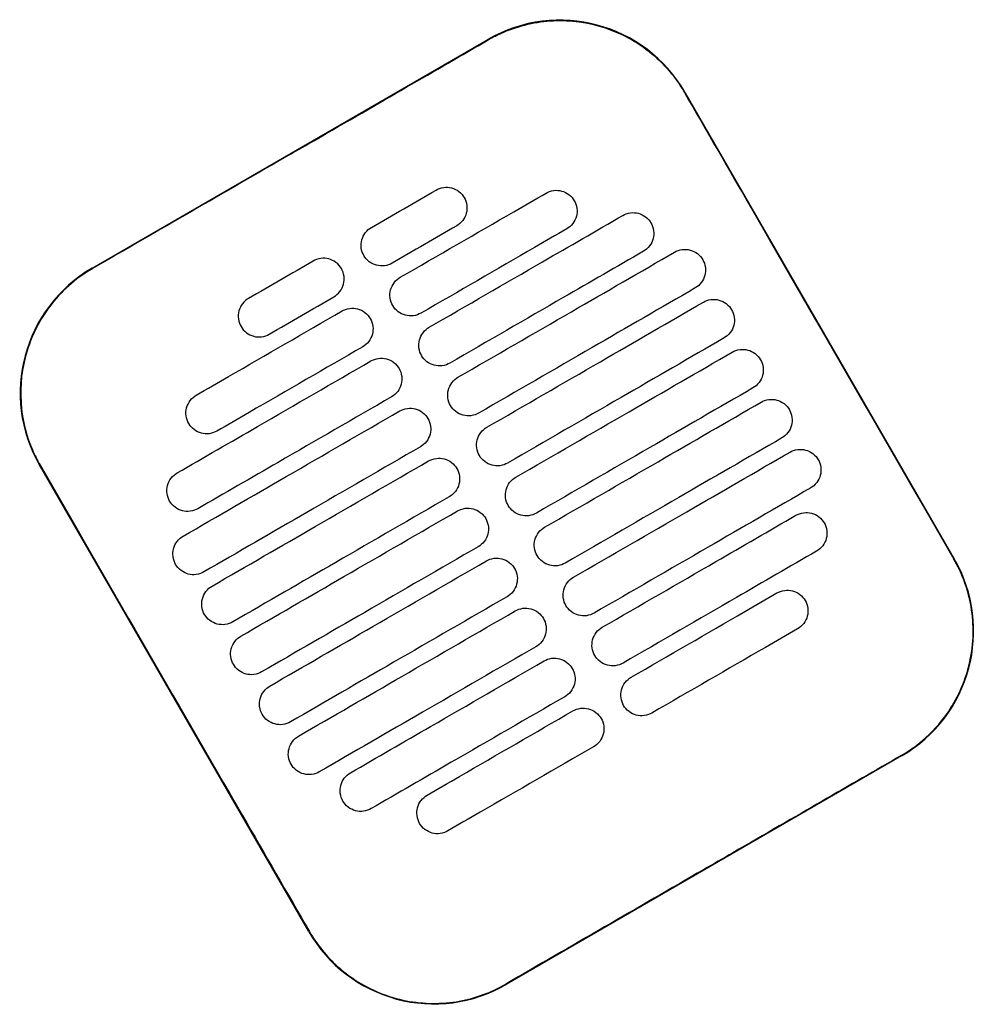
# Model space of a CAD drawing. Header units: metres. Extents: x 15.2 to 54.2, y -39.7 to 1.1.
# Tile 178 of 256: x 47.249 to 47.447, y -38.118 to -37.913. Entities that reach past the tile are written whole.
import ezdxf

# ---------------------------------------------------------------- set-up
doc = ezdxf.new("R2010")
doc.units = ezdxf.units.M
doc.header["$MEASUREMENT"] = 0
doc.layers.add('2D', color=252, linetype='Continuous')

# ---------------------------------------------------------------- blocks, each defined once
blk = doc.blocks.new('2D_QYOS_450')
at = {"layer": '2D'}
for p, q in [((0.50145, -1.16528), (0.58371, -1.11776)), ((0.6247, -1.12873), (0.68072, -1.22571)), ((0.54651, -1.30325), (0.49048, -1.20626)), ((0.66975, -1.2667), (0.58749, -1.31422))]:
    blk.add_line(p, q, dxfattribs=at)
for centre, start, end in [((0.59872, -1.14374), 30.0135, 120.0135), ((0.51646, -1.19126), 120.0135, 210.0135), ((0.65474, -1.24072), 300.0135, 30.0135), ((0.57248, -1.28824), 210.0135, 300.0135)]:
    blk.add_arc(centre, 0.03, start, end, dxfattribs=at)
for points, knots in [([(0.58377, -1.11786), (0.58443, -1.11748), (0.5851, -1.11712), (0.589, -1.11525), (0.59245, -1.11429), (0.59959, -1.11364), (0.60321, -1.11396), (0.61053, -1.11599), (0.61413, -1.11781), (0.62022, -1.12263), (0.62272, -1.12552), (0.6246, -1.12879)], [-8.20809, -8.20809, -8.20809, -8.20809, -7.978943, -7.978943, -6.912231, -6.912231, -5.830065, -5.830065, -4.632711, -4.632711, -3.498654, -3.498654, -3.498654, -3.498654]), ([(0.54264, -1.14163), (0.54427, -1.14069), (0.54589, -1.13975), (0.5614, -1.13079), (0.57279, -1.1242), (0.58377, -1.11786)], [-12.071476, -12.071476, -12.071476, -12.071476, -11.509189, -11.509189, -6.696301, -6.696301, -6.696301, -6.696301]), ([(0.6246, -1.12879), (0.62916, -1.13668), (0.63389, -1.14488), (0.65254, -1.17718), (0.66658, -1.20148), (0.68063, -1.22577)], [-3.18138, -3.18138, -3.18138, -3.18138, -2.673929, -2.673929, -1.133377, -1.133377, -1.133377, -1.133377]), ([(0.5655, -1.1672), (0.57337, -1.16266), (0.58123, -1.15811), (0.59134, -1.15228), (0.59358, -1.15098), (0.59581, -1.14969)], [0.699452, 0.699452, 0.699452, 0.699452, 3.425217, 3.425217, 4.200582, 4.200582, 4.200582, 4.200582]), ([(0.57293, -1.14905), (0.57335, -1.14881), (0.5739, -1.14859), (0.57508, -1.14844), (0.57563, -1.14848), (0.57671, -1.14876), (0.57723, -1.14901), (0.57819, -1.14974), (0.57855, -1.1502), (0.5788, -1.15063)], [-0.5513269, -0.5513269, -0.5513269, -0.5513269, -0.4030891, -0.4030891, -0.2776846, -0.2776846, -0.1471626, -0.1471626, 0, 0, 0, 0]), ([(0.59581, -1.14969), (0.59624, -1.14945), (0.59679, -1.14923), (0.59797, -1.14908), (0.59852, -1.14912), (0.5996, -1.1494), (0.60011, -1.14965), (0.60107, -1.15038), (0.60144, -1.15084), (0.60168, -1.15127)], [-0.5513875, -0.5513875, -0.5513875, -0.5513875, -0.4031047, -0.4031047, -0.2776919, -0.2776919, -0.1471638, -0.1471638, 0, 0, 0, 0]), ([(0.5788, -1.15063), (0.57904, -1.15105), (0.57926, -1.1516), (0.57941, -1.15279), (0.57937, -1.15334), (0.57909, -1.15442), (0.57884, -1.15494), (0.57811, -1.15589), (0.57765, -1.15625), (0.57723, -1.1565)], [-0.5553938, -0.5553938, -0.5553938, -0.5553938, -0.4045733, -0.4045733, -0.2782728, -0.2782728, -0.147221, -0.147221, 0, 0, 0, 0]), ([(0.60168, -1.15127), (0.60193, -1.15169), (0.60215, -1.15224), (0.6023, -1.15343), (0.60226, -1.15398), (0.60198, -1.15506), (0.60173, -1.15557), (0.601, -1.15653), (0.60054, -1.15689), (0.60012, -1.15714)], [-0.5553353, -0.5553353, -0.5553353, -0.5553353, -0.4045593, -0.4045593, -0.278267, -0.278267, -0.1472205, -0.1472205, 0, 0, 0, 0]), ([(0.5715, -1.17759), (0.57937, -1.17305), (0.58724, -1.1685), (0.60066, -1.16075), (0.60622, -1.15754), (0.61177, -1.15433)], [0.699452, 0.699452, 0.699452, 0.699452, 3.42526, 3.42526, 5.350619, 5.350619, 5.350619, 5.350619]), ([(0.61177, -1.15433), (0.6122, -1.15408), (0.61275, -1.15387), (0.61393, -1.15372), (0.61448, -1.15375), (0.61556, -1.15404), (0.61607, -1.15429), (0.61703, -1.15502), (0.6174, -1.15548), (0.61764, -1.1559)], [-0.5514248, -0.5514248, -0.5514248, -0.5514248, -0.4031161, -0.4031161, -0.2776965, -0.2776965, -0.1471644, -0.1471644, 0, 0, 0, 0]), ([(0.61764, -1.1559), (0.61789, -1.15633), (0.61811, -1.15688), (0.61826, -1.15807), (0.61822, -1.15862), (0.61794, -1.15969), (0.61769, -1.16021), (0.61696, -1.16117), (0.6165, -1.16153), (0.61608, -1.16178)], [-0.5553003, -0.5553003, -0.5553003, -0.5553003, -0.4045497, -0.4045497, -0.2782639, -0.2782639, -0.1472208, -0.1472208, 0, 0, 0, 0]), ([(0.55793, -1.16268), (0.55768, -1.16226), (0.55746, -1.16171), (0.55731, -1.16052), (0.55735, -1.15997), (0.55763, -1.15889), (0.55788, -1.15838), (0.55861, -1.15742), (0.55907, -1.15706), (0.5595, -1.15681)], [-0.5554178, -0.5554178, -0.5554178, -0.5554178, -0.4045751, -0.4045751, -0.2782741, -0.2782741, -0.1472211, -0.1472211, 0, 0, 0, 0]), ([(0.60012, -1.15714), (0.59788, -1.15843), (0.59564, -1.15972), (0.58553, -1.16556), (0.57767, -1.17011), (0.5698, -1.17465)], [2.649916, 2.649916, 2.649916, 2.649916, 3.425249, 3.425249, 6.151046, 6.151046, 6.151046, 6.151046]), ([(0.61608, -1.16178), (0.61052, -1.16499), (0.60496, -1.1682), (0.59154, -1.17595), (0.58367, -1.1805), (0.5758, -1.18504)], [1.499949, 1.499949, 1.499949, 1.499949, 3.425284, 3.425284, 6.151116, 6.151116, 6.151116, 6.151116]), ([(0.5775, -1.18798), (0.58537, -1.18344), (0.59324, -1.1789), (0.60825, -1.17022), (0.61539, -1.1661), (0.62254, -1.16197)], [0.699452, 0.699452, 0.699452, 0.699452, 3.425292, 3.425292, 5.900643, 5.900643, 5.900643, 5.900643]), ([(0.62254, -1.16197), (0.62296, -1.16172), (0.62351, -1.16151), (0.62469, -1.16136), (0.62525, -1.16139), (0.62632, -1.16168), (0.62684, -1.16193), (0.6278, -1.16266), (0.62816, -1.16312), (0.62841, -1.16354)], [-0.5514378, -0.5514378, -0.5514378, -0.5514378, -0.4031217, -0.4031217, -0.2776979, -0.2776979, -0.1471642, -0.1471642, 0, 0, 0, 0]), ([(0.55325, -1.16538), (0.55301, -1.16496), (0.55264, -1.1645), (0.55168, -1.16377), (0.55116, -1.16352), (0.55009, -1.16324), (0.54953, -1.1632), (0.54835, -1.16335), (0.54781, -1.16357), (0.54738, -1.16381)], [0, 0, 0, 0, 0.1471605, 0.1471605, 0.2776781, 0.2776781, 0.4030803, 0.4030803, 0.5512777, 0.5512777, 0.5512777, 0.5512777]), ([(0.5638, -1.16426), (0.56337, -1.1645), (0.56283, -1.16472), (0.56164, -1.16487), (0.56109, -1.16483), (0.56002, -1.16455), (0.5595, -1.1643), (0.55854, -1.16357), (0.55817, -1.16311), (0.55793, -1.16268)], [-0.5512937, -0.5512937, -0.5512937, -0.5512937, -0.403082, -0.403082, -0.27768, -0.27768, -0.1471612, -0.1471612, 0, 0, 0, 0]), ([(0.62841, -1.16354), (0.62865, -1.16397), (0.62887, -1.16452), (0.62902, -1.16571), (0.62898, -1.16626), (0.6287, -1.16733), (0.62845, -1.16785), (0.62772, -1.16881), (0.62727, -1.16917), (0.62684, -1.16942)], [-0.5552876, -0.5552876, -0.5552876, -0.5552876, -0.4045446, -0.4045446, -0.2782629, -0.2782629, -0.1472212, -0.1472212, 0, 0, 0, 0]), ([(0.50151, -1.16538), (0.50145, -1.16541), (0.50139, -1.16544), (0.49792, -1.16748), (0.49494, -1.17014), (0.49019, -1.17646), (0.48846, -1.18006), (0.4866, -1.18736), (0.48635, -1.19097), (0.48707, -1.19749), (0.48784, -1.20037), (0.48947, -1.20416), (0.49, -1.2052), (0.49058, -1.20621)], [8.273299, 8.273299, 8.273299, 8.273299, 8.293543, 8.293543, 9.48086, 9.48086, 10.665623, 10.665623, 11.74288, 11.74288, 12.632334, 12.632334, 12.981673, 12.981673, 12.981673, 12.981673]), ([(0.55168, -1.17126), (0.55211, -1.17101), (0.55257, -1.17065), (0.55329, -1.16969), (0.55355, -1.16917), (0.55383, -1.1681), (0.55386, -1.16755), (0.55372, -1.16636), (0.5535, -1.16581), (0.55325, -1.16538)], [0, 0, 0, 0, 0.1472222, 0.1472222, 0.2782773, 0.2782773, 0.4045795, 0.4045795, 0.5554397, 0.5554397, 0.5554397, 0.5554397]), ([(0.56393, -1.17307), (0.56369, -1.17265), (0.56347, -1.1721), (0.56332, -1.17091), (0.56335, -1.17036), (0.56364, -1.16929), (0.56389, -1.16877), (0.56462, -1.16781), (0.56507, -1.16745), (0.5655, -1.1672)], [-0.5553983, -0.5553983, -0.5553983, -0.5553983, -0.4045681, -0.4045681, -0.278271, -0.278271, -0.1472202, -0.1472202, 0, 0, 0, 0]), ([(0.62684, -1.16942), (0.6197, -1.17354), (0.61255, -1.17767), (0.59754, -1.18634), (0.58967, -1.19089), (0.5818, -1.19543)], [0.949973, 0.949973, 0.949973, 0.949973, 3.425307, 3.425307, 6.151164, 6.151164, 6.151164, 6.151164]), ([(0.53395, -1.17157), (0.53353, -1.17181), (0.53307, -1.17218), (0.53234, -1.17313), (0.53209, -1.17365), (0.53181, -1.17472), (0.53177, -1.17528), (0.53192, -1.17647), (0.53214, -1.17702), (0.53238, -1.17744)], [0, 0, 0, 0, 0.147223, 0.147223, 0.2782783, 0.2782783, 0.4045781, 0.4045781, 0.5554474, 0.5554474, 0.5554474, 0.5554474]), ([(0.58351, -1.19838), (0.59137, -1.19383), (0.59924, -1.18929), (0.61425, -1.18061), (0.6214, -1.17649), (0.62854, -1.17236)], [0.699452, 0.699452, 0.699452, 0.699452, 3.425313, 3.425313, 5.900643, 5.900643, 5.900643, 5.900643]), ([(0.62854, -1.17236), (0.62896, -1.17212), (0.62951, -1.1719), (0.63069, -1.17175), (0.63125, -1.17179), (0.63232, -1.17207), (0.63284, -1.17232), (0.6338, -1.17305), (0.63417, -1.17351), (0.63441, -1.17393)], [-0.5514274, -0.5514274, -0.5514274, -0.5514274, -0.4031209, -0.4031209, -0.2776962, -0.2776962, -0.1471634, -0.1471634, 0, 0, 0, 0]), ([(0.52307, -1.19171), (0.52531, -1.19042), (0.52754, -1.18913), (0.53765, -1.18329), (0.54552, -1.17875), (0.55338, -1.1742)], [2.649852, 2.649852, 2.649852, 2.649852, 3.425217, 3.425217, 6.150983, 6.150983, 6.150983, 6.150983]), ([(0.55338, -1.1742), (0.55381, -1.17396), (0.55436, -1.17374), (0.55554, -1.17359), (0.55609, -1.17363), (0.55717, -1.17391), (0.55768, -1.17416), (0.55864, -1.17489), (0.55901, -1.17535), (0.55925, -1.17578)], [-0.5512944, -0.5512944, -0.5512944, -0.5512944, -0.4030833, -0.4030833, -0.2776787, -0.2776787, -0.1471599, -0.1471599, 0, 0, 0, 0]), ([(0.5698, -1.17465), (0.56938, -1.17489), (0.56883, -1.17511), (0.56765, -1.17526), (0.56709, -1.17522), (0.56602, -1.17494), (0.5655, -1.17469), (0.56454, -1.17396), (0.56418, -1.1735), (0.56393, -1.17307)], [-0.5513071, -0.5513071, -0.5513071, -0.5513071, -0.4030846, -0.4030846, -0.2776802, -0.2776802, -0.1471604, -0.1471604, 0, 0, 0, 0]), ([(0.63441, -1.17393), (0.63466, -1.17436), (0.63488, -1.17491), (0.63502, -1.1761), (0.63499, -1.17665), (0.63471, -1.17772), (0.63445, -1.17824), (0.63373, -1.1792), (0.63327, -1.17956), (0.63284, -1.17981)], [-0.5552953, -0.5552953, -0.5552953, -0.5552953, -0.4045437, -0.4045437, -0.2782634, -0.2782634, -0.1472215, -0.1472215, 0, 0, 0, 0]), ([(0.55925, -1.17578), (0.5595, -1.1762), (0.55972, -1.17675), (0.55987, -1.17794), (0.55983, -1.17849), (0.55955, -1.17957), (0.5593, -1.18008), (0.55857, -1.18104), (0.55811, -1.1814), (0.55769, -1.18165)], [-0.5554159, -0.5554159, -0.5554159, -0.5554159, -0.4045716, -0.4045716, -0.2782736, -0.2782736, -0.1472211, -0.1472211, 0, 0, 0, 0]), ([(0.53238, -1.17744), (0.53263, -1.17786), (0.53299, -1.17832), (0.53395, -1.17906), (0.53447, -1.17931), (0.53555, -1.17959), (0.5361, -1.17963), (0.53728, -1.17948), (0.53783, -1.17926), (0.53825, -1.17902)], [0, 0, 0, 0, 0.1471602, 0.1471602, 0.2776775, 0.2776775, 0.4030818, 0.4030818, 0.5512681, 0.5512681, 0.5512681, 0.5512681]), ([(0.56993, -1.18347), (0.56969, -1.18304), (0.56947, -1.18249), (0.56932, -1.1813), (0.56936, -1.18075), (0.56964, -1.17968), (0.56989, -1.17916), (0.57062, -1.1782), (0.57108, -1.17784), (0.5715, -1.17759)], [-0.5553838, -0.5553838, -0.5553838, -0.5553838, -0.4045626, -0.4045626, -0.2782686, -0.2782686, -0.1472195, -0.1472195, 0, 0, 0, 0]), ([(0.63284, -1.17981), (0.6257, -1.18393), (0.61855, -1.18806), (0.60354, -1.19673), (0.59567, -1.20128), (0.58781, -1.20582)], [0.949998, 0.949998, 0.949998, 0.949998, 3.42532, 3.42532, 6.151189, 6.151189, 6.151189, 6.151189]), ([(0.55769, -1.18165), (0.54982, -1.18619), (0.54195, -1.19074), (0.53185, -1.19657), (0.52961, -1.19787), (0.52737, -1.19916)], [0.699452, 0.699452, 0.699452, 0.699452, 3.425249, 3.425249, 4.200582, 4.200582, 4.200582, 4.200582]), ([(0.58951, -1.20877), (0.59738, -1.20422), (0.60524, -1.19968), (0.62026, -1.191), (0.6274, -1.18688), (0.63454, -1.18275)], [0.699452, 0.699452, 0.699452, 0.699452, 3.425322, 3.425322, 5.900643, 5.900643, 5.900643, 5.900643]), ([(0.63454, -1.18275), (0.63497, -1.18251), (0.63552, -1.18229), (0.6367, -1.18214), (0.63725, -1.18218), (0.63833, -1.18246), (0.63884, -1.18271), (0.6398, -1.18344), (0.64017, -1.1839), (0.64041, -1.18433)], [-0.5514139, -0.5514139, -0.5514139, -0.5514139, -0.4031194, -0.4031194, -0.2776944, -0.2776944, -0.1471626, -0.1471626, 0, 0, 0, 0]), ([(0.51911, -1.20786), (0.52467, -1.20465), (0.53023, -1.20144), (0.54365, -1.19368), (0.55152, -1.18914), (0.55939, -1.18459)], [1.499901, 1.499901, 1.499901, 1.499901, 3.42526, 3.42526, 6.151068, 6.151068, 6.151068, 6.151068]), ([(0.55939, -1.18459), (0.55981, -1.18435), (0.56036, -1.18413), (0.56154, -1.18398), (0.56209, -1.18402), (0.56317, -1.1843), (0.56369, -1.18455), (0.56465, -1.18528), (0.56501, -1.18574), (0.56526, -1.18617)], [-0.5513075, -0.5513075, -0.5513075, -0.5513075, -0.4030857, -0.4030857, -0.2776792, -0.2776792, -0.1471593, -0.1471593, 0, 0, 0, 0]), ([(0.5758, -1.18504), (0.57538, -1.18529), (0.57483, -1.1855), (0.57365, -1.18565), (0.5731, -1.18562), (0.57202, -1.18533), (0.5715, -1.18508), (0.57054, -1.18435), (0.57018, -1.18389), (0.56993, -1.18347)], [-0.5513171, -0.5513171, -0.5513171, -0.5513171, -0.4030867, -0.4030867, -0.2776803, -0.2776803, -0.1471597, -0.1471597, 0, 0, 0, 0]), ([(0.64041, -1.18433), (0.64066, -1.18475), (0.64088, -1.1853), (0.64103, -1.18649), (0.64099, -1.18704), (0.64071, -1.18812), (0.64046, -1.18863), (0.63973, -1.18959), (0.63927, -1.18995), (0.63885, -1.1902)], [-0.5553076, -0.5553076, -0.5553076, -0.5553076, -0.4045445, -0.4045445, -0.2782646, -0.2782646, -0.1472219, -0.1472219, 0, 0, 0, 0]), ([(0.56526, -1.18617), (0.5655, -1.18659), (0.56572, -1.18714), (0.56587, -1.18833), (0.56583, -1.18888), (0.56555, -1.18996), (0.5653, -1.19047), (0.56457, -1.19143), (0.56411, -1.19179), (0.56369, -1.19204)], [-0.555397, -0.555397, -0.555397, -0.555397, -0.4045652, -0.4045652, -0.2782705, -0.2782705, -0.1472202, -0.1472202, 0, 0, 0, 0]), ([(0.57593, -1.19386), (0.57569, -1.19343), (0.57547, -1.19288), (0.57532, -1.19169), (0.57536, -1.19114), (0.57564, -1.19007), (0.57589, -1.18955), (0.57662, -1.1886), (0.57708, -1.18823), (0.5775, -1.18798)], [-0.5553742, -0.5553742, -0.5553742, -0.5553742, -0.4045587, -0.4045587, -0.278267, -0.278267, -0.1472191, -0.1472191, 0, 0, 0, 0]), ([(0.63885, -1.1902), (0.6317, -1.19432), (0.62456, -1.19845), (0.60954, -1.20712), (0.60168, -1.21167), (0.59381, -1.21621)], [0.950001, 0.950001, 0.950001, 0.950001, 3.425322, 3.425322, 6.151192, 6.151192, 6.151192, 6.151192]), ([(0.5215, -1.19758), (0.52126, -1.19716), (0.52104, -1.19661), (0.52089, -1.19542), (0.52092, -1.19487), (0.52121, -1.1938), (0.52146, -1.19328), (0.52219, -1.19232), (0.52264, -1.19196), (0.52307, -1.19171)], [-0.555418, -0.555418, -0.555418, -0.555418, -0.4045683, -0.4045683, -0.2782762, -0.2782762, -0.1472238, -0.1472238, 0, 0, 0, 0]), ([(0.56369, -1.19204), (0.55582, -1.19658), (0.54795, -1.20113), (0.53453, -1.20888), (0.52897, -1.21209), (0.52341, -1.2153)], [0.699452, 0.699452, 0.699452, 0.699452, 3.425284, 3.425284, 5.350619, 5.350619, 5.350619, 5.350619]), ([(0.59551, -1.21916), (0.60338, -1.21461), (0.61125, -1.21007), (0.62626, -1.2014), (0.6334, -1.19727), (0.64055, -1.19314)], [0.699452, 0.699452, 0.699452, 0.699452, 3.425321, 3.425321, 5.900643, 5.900643, 5.900643, 5.900643]), ([(0.64055, -1.19314), (0.64097, -1.1929), (0.64152, -1.19268), (0.6427, -1.19253), (0.64325, -1.19257), (0.64433, -1.19285), (0.64485, -1.1931), (0.64581, -1.19383), (0.64617, -1.19429), (0.64642, -1.19472)], [-0.551397, -0.551397, -0.551397, -0.551397, -0.4031173, -0.4031173, -0.2776925, -0.2776925, -0.1471621, -0.1471621, 0, 0, 0, 0]), ([(0.52035, -1.221), (0.5275, -1.21687), (0.53464, -1.21274), (0.54965, -1.20407), (0.55752, -1.19953), (0.56539, -1.19498)], [0.949941, 0.949941, 0.949941, 0.949941, 3.425292, 3.425292, 6.151132, 6.151132, 6.151132, 6.151132]), ([(0.56539, -1.19498), (0.56581, -1.19474), (0.56636, -1.19452), (0.56754, -1.19437), (0.56809, -1.19441), (0.56917, -1.19469), (0.56969, -1.19494), (0.57065, -1.19567), (0.57101, -1.19613), (0.57126, -1.19656)], [-0.5513173, -0.5513173, -0.5513173, -0.5513173, -0.4030875, -0.4030875, -0.2776797, -0.2776797, -0.147159, -0.147159, 0, 0, 0, 0]), ([(0.5818, -1.19543), (0.58138, -1.19568), (0.58083, -1.19589), (0.57965, -1.19604), (0.5791, -1.19601), (0.57802, -1.19572), (0.5775, -1.19547), (0.57655, -1.19474), (0.57618, -1.19428), (0.57593, -1.19386)], [-0.5513237, -0.5513237, -0.5513237, -0.5513237, -0.4030882, -0.4030882, -0.2776804, -0.2776804, -0.1471592, -0.1471592, 0, 0, 0, 0]), ([(0.64642, -1.19472), (0.64666, -1.19514), (0.64688, -1.19569), (0.64703, -1.19688), (0.64699, -1.19743), (0.64671, -1.19851), (0.64646, -1.19902), (0.64573, -1.19998), (0.64527, -1.20034), (0.64485, -1.20059)], [-0.5553245, -0.5553245, -0.5553245, -0.5553245, -0.4045471, -0.4045471, -0.2782667, -0.2782667, -0.1472226, -0.1472226, 0, 0, 0, 0]), ([(0.57126, -1.19656), (0.5715, -1.19698), (0.57172, -1.19753), (0.57187, -1.19872), (0.57183, -1.19927), (0.57155, -1.20035), (0.5713, -1.20086), (0.57057, -1.20182), (0.57012, -1.20218), (0.56969, -1.20243)], [-0.555383, -0.555383, -0.555383, -0.555383, -0.4045604, -0.4045604, -0.2782682, -0.2782682, -0.1472195, -0.1472195, 0, 0, 0, 0]), ([(0.52737, -1.19916), (0.52695, -1.1994), (0.5264, -1.19962), (0.52522, -1.19977), (0.52466, -1.19973), (0.52359, -1.19945), (0.52307, -1.1992), (0.52211, -1.19847), (0.52175, -1.19801), (0.5215, -1.19758)], [-0.5513007, -0.5513007, -0.5513007, -0.5513007, -0.4030941, -0.4030941, -0.2776814, -0.2776814, -0.1471603, -0.1471603, 0, 0, 0, 0]), ([(0.58194, -1.20425), (0.58169, -1.20383), (0.58147, -1.20327), (0.58132, -1.20209), (0.58136, -1.20153), (0.58164, -1.20046), (0.58189, -1.19994), (0.58262, -1.19899), (0.58308, -1.19862), (0.58351, -1.19838)], [-0.5553693, -0.5553693, -0.5553693, -0.5553693, -0.4045566, -0.4045566, -0.2782661, -0.2782661, -0.1472189, -0.1472189, 0, 0, 0, 0]), ([(0.64485, -1.20059), (0.6377, -1.20472), (0.63056, -1.20884), (0.61555, -1.21751), (0.60768, -1.22206), (0.59981, -1.2266)], [0.949982, 0.949982, 0.949982, 0.949982, 3.425312, 3.425312, 6.151173, 6.151173, 6.151173, 6.151173]), ([(0.56969, -1.20243), (0.56182, -1.20697), (0.55396, -1.21152), (0.53894, -1.22019), (0.5318, -1.22432), (0.52465, -1.22845)], [0.699452, 0.699452, 0.699452, 0.699452, 3.425308, 3.425308, 5.900643, 5.900643, 5.900643, 5.900643]), ([(0.64655, -1.20353), (0.64697, -1.20329), (0.64752, -1.20307), (0.6487, -1.20292), (0.64925, -1.20296), (0.65033, -1.20324), (0.65085, -1.20349), (0.65181, -1.20422), (0.65217, -1.20468), (0.65242, -1.20511)], [-0.551377, -0.551377, -0.551377, -0.551377, -0.4031143, -0.4031143, -0.2776905, -0.2776905, -0.1471617, -0.1471617, 0, 0, 0, 0]), ([(0.52636, -1.23139), (0.5335, -1.22726), (0.54064, -1.22314), (0.55566, -1.21446), (0.56352, -1.20992), (0.57139, -1.20537)], [0.949982, 0.949982, 0.949982, 0.949982, 3.425312, 3.425312, 6.151173, 6.151173, 6.151173, 6.151173]), ([(0.57139, -1.20537), (0.57181, -1.20513), (0.57236, -1.20491), (0.57354, -1.20476), (0.5741, -1.2048), (0.57517, -1.20508), (0.57569, -1.20533), (0.57665, -1.20606), (0.57702, -1.20652), (0.57726, -1.20695)], [-0.5513238, -0.5513238, -0.5513238, -0.5513238, -0.4030887, -0.4030887, -0.27768, -0.27768, -0.1471588, -0.1471588, 0, 0, 0, 0]), ([(0.58781, -1.20582), (0.58738, -1.20607), (0.58684, -1.20628), (0.58565, -1.20643), (0.5851, -1.2064), (0.58403, -1.20612), (0.58351, -1.20586), (0.58255, -1.20513), (0.58218, -1.20467), (0.58194, -1.20425)], [-0.551327, -0.551327, -0.551327, -0.551327, -0.403089, -0.403089, -0.2776804, -0.2776804, -0.1471589, -0.1471589, 0, 0, 0, 0]), ([(0.60151, -1.22955), (0.60938, -1.225), (0.61725, -1.22046), (0.63226, -1.21179), (0.6394, -1.20766), (0.64655, -1.20353)], [0.699452, 0.699452, 0.699452, 0.699452, 3.425308, 3.425308, 5.900643, 5.900643, 5.900643, 5.900643]), ([(0.65242, -1.20511), (0.65266, -1.20553), (0.65288, -1.20608), (0.65303, -1.20727), (0.65299, -1.20782), (0.65271, -1.2089), (0.65246, -1.20941), (0.65173, -1.21037), (0.65128, -1.21073), (0.65085, -1.21098)], [-0.5553462, -0.5553462, -0.5553462, -0.5553462, -0.4045514, -0.4045514, -0.2782696, -0.2782696, -0.1472236, -0.1472236, 0, 0, 0, 0]), ([(0.49058, -1.20621), (0.50462, -1.2305), (0.51866, -1.25479), (0.53733, -1.28712), (0.54196, -1.29516), (0.5466, -1.30319)], [1.133412, 1.133412, 1.133412, 1.133412, 2.681586, 2.681586, 3.193366, 3.193366, 3.193366, 3.193366]), ([(0.57726, -1.20695), (0.57751, -1.20737), (0.57773, -1.20792), (0.57787, -1.20911), (0.57784, -1.20966), (0.57756, -1.21074), (0.5773, -1.21126), (0.57658, -1.21221), (0.57612, -1.21257), (0.57569, -1.21282)], [-0.5553737, -0.5553737, -0.5553737, -0.5553737, -0.4045574, -0.4045574, -0.2782667, -0.2782667, -0.1472191, -0.1472191, 0, 0, 0, 0]), ([(0.51754, -1.21373), (0.5173, -1.21331), (0.51708, -1.21275), (0.51693, -1.21157), (0.51697, -1.21101), (0.51725, -1.20994), (0.5175, -1.20942), (0.51823, -1.20847), (0.51869, -1.2081), (0.51911, -1.20786)], [-0.55538, -0.55538, -0.55538, -0.55538, -0.4045589, -0.4045589, -0.278273, -0.278273, -0.147224, -0.147224, 0, 0, 0, 0]), ([(0.58794, -1.21464), (0.5877, -1.21422), (0.58748, -1.21366), (0.58733, -1.21248), (0.58736, -1.21192), (0.58765, -1.21085), (0.5879, -1.21033), (0.58863, -1.20938), (0.58908, -1.20901), (0.58951, -1.20877)], [-0.5553691, -0.5553691, -0.5553691, -0.5553691, -0.4045561, -0.4045561, -0.278266, -0.278266, -0.1472189, -0.1472189, 0, 0, 0, 0]), ([(0.65085, -1.21098), (0.64371, -1.21511), (0.63656, -1.21923), (0.62155, -1.22791), (0.61368, -1.23245), (0.60581, -1.237)], [0.949941, 0.949941, 0.949941, 0.949941, 3.425291, 3.425291, 6.151132, 6.151132, 6.151132, 6.151132]), ([(0.52341, -1.2153), (0.52299, -1.21555), (0.52244, -1.21576), (0.52126, -1.21591), (0.52071, -1.21588), (0.51963, -1.2156), (0.51911, -1.21534), (0.51816, -1.21461), (0.51779, -1.21415), (0.51754, -1.21373)], [-0.551342, -0.551342, -0.551342, -0.551342, -0.4031061, -0.4031061, -0.2776864, -0.2776864, -0.147161, -0.147161, 0, 0, 0, 0]), ([(0.57569, -1.21282), (0.56783, -1.21736), (0.55996, -1.22191), (0.54495, -1.23058), (0.5378, -1.23471), (0.53066, -1.23884)], [0.699452, 0.699452, 0.699452, 0.699452, 3.425321, 3.425321, 5.900643, 5.900643, 5.900643, 5.900643]), ([(0.53236, -1.24178), (0.5395, -1.23765), (0.54665, -1.23353), (0.56166, -1.22485), (0.56953, -1.22031), (0.57739, -1.21576)], [0.950001, 0.950001, 0.950001, 0.950001, 3.425322, 3.425322, 6.151192, 6.151192, 6.151192, 6.151192]), ([(0.57739, -1.21576), (0.57782, -1.21552), (0.57837, -1.2153), (0.57955, -1.21515), (0.5801, -1.21519), (0.58118, -1.21547), (0.58169, -1.21572), (0.58265, -1.21645), (0.58302, -1.21691), (0.58326, -1.21734)], [-0.551327, -0.551327, -0.551327, -0.551327, -0.4030892, -0.4030892, -0.2776802, -0.2776802, -0.1471588, -0.1471588, 0, 0, 0, 0]), ([(0.59381, -1.21621), (0.59339, -1.21646), (0.59284, -1.21668), (0.59166, -1.21682), (0.5911, -1.21679), (0.59003, -1.21651), (0.58951, -1.21625), (0.58855, -1.21552), (0.58819, -1.21506), (0.58794, -1.21464)], [-0.551327, -0.551327, -0.551327, -0.551327, -0.4030892, -0.4030892, -0.2776802, -0.2776802, -0.1471588, -0.1471588, 0, 0, 0, 0]), ([(0.58326, -1.21734), (0.58351, -1.21776), (0.58373, -1.21831), (0.58388, -1.2195), (0.58384, -1.22005), (0.58356, -1.22113), (0.58331, -1.22165), (0.58258, -1.2226), (0.58212, -1.22297), (0.5817, -1.22321)], [-0.5553691, -0.5553691, -0.5553691, -0.5553691, -0.4045561, -0.4045561, -0.278266, -0.278266, -0.1472189, -0.1472189, 0, 0, 0, 0]), ([(0.60751, -1.23994), (0.61538, -1.23539), (0.62325, -1.23085), (0.63668, -1.22309), (0.64223, -1.21988), (0.64779, -1.21667)], [0.699452, 0.699452, 0.699452, 0.699452, 3.425284, 3.425284, 5.350619, 5.350619, 5.350619, 5.350619]), ([(0.64779, -1.21667), (0.64821, -1.21643), (0.64876, -1.21621), (0.64994, -1.21606), (0.65049, -1.2161), (0.65157, -1.21638), (0.65209, -1.21663), (0.65305, -1.21737), (0.65341, -1.21782), (0.65366, -1.21825)], [-0.5513421, -0.5513421, -0.5513421, -0.5513421, -0.4031061, -0.4031061, -0.2776864, -0.2776864, -0.147161, -0.147161, 0, 0, 0, 0]), ([(0.59394, -1.22503), (0.5937, -1.22461), (0.59348, -1.22406), (0.59333, -1.22287), (0.59337, -1.22231), (0.59365, -1.22124), (0.5939, -1.22072), (0.59463, -1.21977), (0.59509, -1.2194), (0.59551, -1.21916)], [-0.5553737, -0.5553737, -0.5553737, -0.5553737, -0.4045574, -0.4045574, -0.2782667, -0.2782667, -0.1472191, -0.1472191, 0, 0, 0, 0]), ([(0.65366, -1.21825), (0.6539, -1.21867), (0.65412, -1.21922), (0.65427, -1.22041), (0.65423, -1.22096), (0.65395, -1.22204), (0.6537, -1.22256), (0.65297, -1.22351), (0.65252, -1.22388), (0.65209, -1.22412)], [-0.5553798, -0.5553798, -0.5553798, -0.5553798, -0.4045588, -0.4045588, -0.278273, -0.278273, -0.147224, -0.147224, 0, 0, 0, 0]), ([(0.51878, -1.22687), (0.51854, -1.22645), (0.51832, -1.2259), (0.51817, -1.22471), (0.51821, -1.22415), (0.51849, -1.22308), (0.51874, -1.22256), (0.51947, -1.22161), (0.51993, -1.22124), (0.52035, -1.221)], [-0.5553464, -0.5553464, -0.5553464, -0.5553464, -0.4045515, -0.4045515, -0.2782697, -0.2782697, -0.1472236, -0.1472236, 0, 0, 0, 0]), ([(0.5817, -1.22321), (0.57383, -1.22776), (0.56596, -1.2323), (0.55095, -1.24097), (0.5438, -1.2451), (0.53666, -1.24923)], [0.699452, 0.699452, 0.699452, 0.699452, 3.425322, 3.425322, 5.900643, 5.900643, 5.900643, 5.900643]), ([(0.5834, -1.22615), (0.58382, -1.22591), (0.58437, -1.22569), (0.58555, -1.22554), (0.5861, -1.22558), (0.58718, -1.22586), (0.5877, -1.22611), (0.58866, -1.22685), (0.58902, -1.22731), (0.58927, -1.22773)], [-0.5513269, -0.5513269, -0.5513269, -0.5513269, -0.403089, -0.403089, -0.2776804, -0.2776804, -0.1471589, -0.1471589, 0, 0, 0, 0]), ([(0.59981, -1.2266), (0.59939, -1.22685), (0.59884, -1.22707), (0.59766, -1.22721), (0.59711, -1.22718), (0.59603, -1.2269), (0.59551, -1.22664), (0.59455, -1.22591), (0.59419, -1.22545), (0.59394, -1.22503)], [-0.5513238, -0.5513238, -0.5513238, -0.5513238, -0.4030887, -0.4030887, -0.27768, -0.27768, -0.1471588, -0.1471588, 0, 0, 0, 0]), ([(0.65209, -1.22412), (0.64653, -1.22733), (0.64098, -1.23054), (0.62755, -1.2383), (0.61968, -1.24284), (0.61182, -1.24739)], [1.499901, 1.499901, 1.499901, 1.499901, 3.42526, 3.42526, 6.151068, 6.151068, 6.151068, 6.151068]), ([(0.66969, -1.2666), (0.67097, -1.26586), (0.6722, -1.26503), (0.67535, -1.26252), (0.67713, -1.26069), (0.67866, -1.25866), (0.68096, -1.25559), (0.68264, -1.25212), (0.68461, -1.24473), (0.68488, -1.24088), (0.68395, -1.23326), (0.68274, -1.22955), (0.68078, -1.22604), (0.6807, -1.2259), (0.68063, -1.22577)], [17.619777, 17.619777, 17.619777, 17.619777, 18.064718, 18.064718, 18.827754, 18.827754, 18.827754, 19.97637, 19.97637, 21.122539, 21.122539, 22.281306, 22.281306, 22.328075, 22.328075, 22.328075, 22.328075]), ([(0.52465, -1.22845), (0.52423, -1.22869), (0.52368, -1.22891), (0.5225, -1.22906), (0.52195, -1.22902), (0.52087, -1.22874), (0.52035, -1.22849), (0.5194, -1.22775), (0.51903, -1.22729), (0.51878, -1.22687)], [-0.5513769, -0.5513769, -0.5513769, -0.5513769, -0.4031143, -0.4031143, -0.2776905, -0.2776905, -0.1471617, -0.1471617, 0, 0, 0, 0]), ([(0.53836, -1.25217), (0.5455, -1.24804), (0.55265, -1.24392), (0.56766, -1.23524), (0.57553, -1.2307), (0.5834, -1.22615)], [0.949998, 0.949998, 0.949998, 0.949998, 3.42532, 3.42532, 6.151189, 6.151189, 6.151189, 6.151189]), ([(0.58927, -1.22773), (0.58951, -1.22815), (0.58973, -1.2287), (0.58988, -1.22989), (0.58984, -1.23045), (0.58956, -1.23152), (0.58931, -1.23204), (0.58858, -1.23299), (0.58812, -1.23336), (0.5877, -1.2336)], [-0.5553693, -0.5553693, -0.5553693, -0.5553693, -0.4045566, -0.4045566, -0.2782661, -0.2782661, -0.1472189, -0.1472189, 0, 0, 0, 0]), ([(0.59994, -1.23542), (0.5997, -1.235), (0.59948, -1.23445), (0.59933, -1.23326), (0.59937, -1.2327), (0.59965, -1.23163), (0.5999, -1.23111), (0.60063, -1.23016), (0.60109, -1.22979), (0.60151, -1.22955)], [-0.555383, -0.555383, -0.555383, -0.555383, -0.4045605, -0.4045605, -0.2782682, -0.2782682, -0.1472195, -0.1472195, 0, 0, 0, 0]), ([(0.52479, -1.23726), (0.52454, -1.23684), (0.52432, -1.23629), (0.52417, -1.2351), (0.52421, -1.23455), (0.52449, -1.23347), (0.52474, -1.23295), (0.52547, -1.232), (0.52593, -1.23163), (0.52636, -1.23139)], [-0.5553248, -0.5553248, -0.5553248, -0.5553248, -0.4045472, -0.4045472, -0.2782668, -0.2782668, -0.1472227, -0.1472227, 0, 0, 0, 0]), ([(0.5877, -1.2336), (0.57983, -1.23815), (0.57196, -1.24269), (0.55695, -1.25136), (0.54981, -1.25549), (0.54266, -1.25962)], [0.699452, 0.699452, 0.699452, 0.699452, 3.425313, 3.425313, 5.900643, 5.900643, 5.900643, 5.900643]), ([(0.61352, -1.25033), (0.62138, -1.24579), (0.62925, -1.24124), (0.63936, -1.2354), (0.6416, -1.23411), (0.64383, -1.23282)], [0.699452, 0.699452, 0.699452, 0.699452, 3.425249, 3.425249, 4.200582, 4.200582, 4.200582, 4.200582]), ([(0.64383, -1.23282), (0.64426, -1.23257), (0.6448, -1.23236), (0.64599, -1.23221), (0.64654, -1.23224), (0.64761, -1.23252), (0.64813, -1.23278), (0.64909, -1.23351), (0.64946, -1.23397), (0.6497, -1.23439)], [-0.5513007, -0.5513007, -0.5513007, -0.5513007, -0.4030941, -0.4030941, -0.2776814, -0.2776814, -0.1471603, -0.1471603, 0, 0, 0, 0]), ([(0.5894, -1.23655), (0.58982, -1.2363), (0.59037, -1.23608), (0.59155, -1.23594), (0.5921, -1.23597), (0.59318, -1.23625), (0.5937, -1.23651), (0.59466, -1.23724), (0.59502, -1.2377), (0.59527, -1.23812)], [-0.5513236, -0.5513236, -0.5513236, -0.5513236, -0.4030881, -0.4030881, -0.2776804, -0.2776804, -0.1471592, -0.1471592, 0, 0, 0, 0]), ([(0.60581, -1.237), (0.60539, -1.23724), (0.60484, -1.23746), (0.60366, -1.23761), (0.60311, -1.23757), (0.60203, -1.23729), (0.60151, -1.23704), (0.60056, -1.2363), (0.60019, -1.23584), (0.59994, -1.23542)], [-0.5513173, -0.5513173, -0.5513173, -0.5513173, -0.4030875, -0.4030875, -0.2776797, -0.2776797, -0.147159, -0.147159, 0, 0, 0, 0]), ([(0.6497, -1.23439), (0.64995, -1.23482), (0.65017, -1.23537), (0.65032, -1.23656), (0.65028, -1.23711), (0.65, -1.23818), (0.64975, -1.2387), (0.64902, -1.23965), (0.64856, -1.24002), (0.64814, -1.24026)], [-0.5554179, -0.5554179, -0.5554179, -0.5554179, -0.4045683, -0.4045683, -0.2782761, -0.2782761, -0.1472238, -0.1472238, 0, 0, 0, 0]), ([(0.53066, -1.23884), (0.53023, -1.23908), (0.52969, -1.2393), (0.5285, -1.23945), (0.52795, -1.23941), (0.52688, -1.23913), (0.52636, -1.23888), (0.5254, -1.23815), (0.52503, -1.23769), (0.52479, -1.23726)], [-0.5513969, -0.5513969, -0.5513969, -0.5513969, -0.4031172, -0.4031172, -0.2776925, -0.2776925, -0.1471621, -0.1471621, 0, 0, 0, 0]), ([(0.54436, -1.26256), (0.55151, -1.25843), (0.55865, -1.25431), (0.57366, -1.24564), (0.58153, -1.24109), (0.5894, -1.23655)], [0.949972, 0.949972, 0.949972, 0.949972, 3.425307, 3.425307, 6.151164, 6.151164, 6.151164, 6.151164]), ([(0.59527, -1.23812), (0.59551, -1.23854), (0.59573, -1.23909), (0.59588, -1.24028), (0.59584, -1.24084), (0.59556, -1.24191), (0.59531, -1.24243), (0.59458, -1.24338), (0.59413, -1.24375), (0.5937, -1.24399)], [-0.5553742, -0.5553742, -0.5553742, -0.5553742, -0.4045587, -0.4045587, -0.278267, -0.278267, -0.1472191, -0.1472191, 0, 0, 0, 0]), ([(0.60595, -1.24581), (0.6057, -1.24539), (0.60548, -1.24484), (0.60533, -1.24365), (0.60537, -1.2431), (0.60565, -1.24202), (0.6059, -1.2415), (0.60663, -1.24055), (0.60709, -1.24018), (0.60751, -1.23994)], [-0.5553971, -0.5553971, -0.5553971, -0.5553971, -0.4045652, -0.4045652, -0.2782705, -0.2782705, -0.1472202, -0.1472202, 0, 0, 0, 0]), ([(0.64814, -1.24026), (0.6459, -1.24156), (0.64366, -1.24285), (0.63355, -1.24869), (0.62569, -1.25323), (0.61782, -1.25778)], [2.649852, 2.649852, 2.649852, 2.649852, 3.425217, 3.425217, 6.150982, 6.150982, 6.150982, 6.150982]), ([(0.53079, -1.24765), (0.53055, -1.24723), (0.53033, -1.24668), (0.53018, -1.24549), (0.53021, -1.24494), (0.5305, -1.24386), (0.53075, -1.24335), (0.53148, -1.24239), (0.53193, -1.24203), (0.53236, -1.24178)], [-0.5553078, -0.5553078, -0.5553078, -0.5553078, -0.4045446, -0.4045446, -0.2782647, -0.2782647, -0.147222, -0.147222, 0, 0, 0, 0]), ([(0.5937, -1.24399), (0.58583, -1.24854), (0.57797, -1.25308), (0.56295, -1.26175), (0.55581, -1.26588), (0.54866, -1.27001)], [0.699452, 0.699452, 0.699452, 0.699452, 3.425292, 3.425292, 5.900643, 5.900643, 5.900643, 5.900643]), ([(0.5954, -1.24694), (0.59582, -1.24669), (0.59637, -1.24648), (0.59755, -1.24633), (0.59811, -1.24636), (0.59918, -1.24664), (0.5997, -1.2469), (0.60066, -1.24763), (0.60103, -1.24809), (0.60127, -1.24851)], [-0.551317, -0.551317, -0.551317, -0.551317, -0.4030867, -0.4030867, -0.2776803, -0.2776803, -0.1471597, -0.1471597, 0, 0, 0, 0]), ([(0.61182, -1.24739), (0.61139, -1.24763), (0.61085, -1.24785), (0.60966, -1.248), (0.60911, -1.24796), (0.60804, -1.24768), (0.60752, -1.24743), (0.60656, -1.2467), (0.60619, -1.24624), (0.60595, -1.24581)], [-0.5513075, -0.5513075, -0.5513075, -0.5513075, -0.4030857, -0.4030857, -0.2776792, -0.2776792, -0.1471593, -0.1471593, 0, 0, 0, 0]), ([(0.53666, -1.24923), (0.53624, -1.24947), (0.53569, -1.24969), (0.53451, -1.24984), (0.53395, -1.2498), (0.53288, -1.24952), (0.53236, -1.24927), (0.5314, -1.24854), (0.53104, -1.24808), (0.53079, -1.24765)], [-0.5514137, -0.5514137, -0.5514137, -0.5514137, -0.4031194, -0.4031194, -0.2776944, -0.2776944, -0.1471627, -0.1471627, 0, 0, 0, 0]), ([(0.55513, -1.2702), (0.56068, -1.26699), (0.56624, -1.26378), (0.57967, -1.25603), (0.58753, -1.25148), (0.5954, -1.24694)], [1.499949, 1.499949, 1.499949, 1.499949, 3.425284, 3.425284, 6.151116, 6.151116, 6.151116, 6.151116]), ([(0.60127, -1.24851), (0.60152, -1.24893), (0.60173, -1.24949), (0.60188, -1.25067), (0.60185, -1.25123), (0.60157, -1.2523), (0.60131, -1.25282), (0.60059, -1.25377), (0.60013, -1.25414), (0.5997, -1.25438)], [-0.5553839, -0.5553839, -0.5553839, -0.5553839, -0.4045626, -0.4045626, -0.2782686, -0.2782686, -0.1472195, -0.1472195, 0, 0, 0, 0]), ([(0.61195, -1.2562), (0.61171, -1.25578), (0.61149, -1.25523), (0.61134, -1.25404), (0.61137, -1.25349), (0.61165, -1.25241), (0.61191, -1.2519), (0.61263, -1.25094), (0.61309, -1.25058), (0.61352, -1.25033)], [-0.555416, -0.555416, -0.555416, -0.555416, -0.4045716, -0.4045716, -0.2782736, -0.2782736, -0.1472211, -0.1472211, 0, 0, 0, 0]), ([(0.53679, -1.25804), (0.53655, -1.25762), (0.53633, -1.25707), (0.53618, -1.25588), (0.53622, -1.25533), (0.5365, -1.25425), (0.53675, -1.25374), (0.53748, -1.25278), (0.53794, -1.25242), (0.53836, -1.25217)], [-0.5552955, -0.5552955, -0.5552955, -0.5552955, -0.4045438, -0.4045438, -0.2782634, -0.2782634, -0.1472215, -0.1472215, 0, 0, 0, 0]), ([(0.5997, -1.25438), (0.59184, -1.25893), (0.58397, -1.26347), (0.57054, -1.27123), (0.56499, -1.27444), (0.55943, -1.27765)], [0.699452, 0.699452, 0.699452, 0.699452, 3.42526, 3.42526, 5.350619, 5.350619, 5.350619, 5.350619]), ([(0.6014, -1.25733), (0.60183, -1.25708), (0.60238, -1.25687), (0.60356, -1.25672), (0.60411, -1.25675), (0.60519, -1.25703), (0.6057, -1.25729), (0.60666, -1.25802), (0.60703, -1.25848), (0.60727, -1.2589)], [-0.551307, -0.551307, -0.551307, -0.551307, -0.4030846, -0.4030846, -0.2776802, -0.2776802, -0.1471604, -0.1471604, 0, 0, 0, 0]), ([(0.61782, -1.25778), (0.6174, -1.25802), (0.61685, -1.25824), (0.61567, -1.25839), (0.61511, -1.25835), (0.61404, -1.25807), (0.61352, -1.25782), (0.61256, -1.25709), (0.61219, -1.25663), (0.61195, -1.2562)], [-0.5512944, -0.5512944, -0.5512944, -0.5512944, -0.4030833, -0.4030833, -0.2776787, -0.2776787, -0.1471599, -0.1471599, 0, 0, 0, 0]), ([(0.54266, -1.25962), (0.54224, -1.25986), (0.54169, -1.26008), (0.54051, -1.26023), (0.53996, -1.26019), (0.53888, -1.25991), (0.53836, -1.25966), (0.5374, -1.25893), (0.53704, -1.25847), (0.53679, -1.25804)], [-0.5514273, -0.5514273, -0.5514273, -0.5514273, -0.4031209, -0.4031209, -0.2776962, -0.2776962, -0.1471634, -0.1471634, 0, 0, 0, 0]), ([(0.57109, -1.27484), (0.57333, -1.27355), (0.57556, -1.27225), (0.58567, -1.26642), (0.59354, -1.26187), (0.6014, -1.25733)], [2.649916, 2.649916, 2.649916, 2.649916, 3.425249, 3.425249, 6.151046, 6.151046, 6.151046, 6.151046]), ([(0.60727, -1.2589), (0.60752, -1.25933), (0.60774, -1.25988), (0.60789, -1.26107), (0.60785, -1.26162), (0.60757, -1.26269), (0.60732, -1.26321), (0.60659, -1.26416), (0.60613, -1.26453), (0.60571, -1.26477)], [-0.5553984, -0.5553984, -0.5553984, -0.5553984, -0.4045681, -0.4045681, -0.278271, -0.278271, -0.1472202, -0.1472202, 0, 0, 0, 0]), ([(0.54279, -1.26843), (0.54255, -1.26801), (0.54233, -1.26746), (0.54218, -1.26627), (0.54222, -1.26572), (0.5425, -1.26464), (0.54275, -1.26413), (0.54348, -1.26317), (0.54394, -1.26281), (0.54436, -1.26256)], [-0.5552879, -0.5552879, -0.5552879, -0.5552879, -0.4045447, -0.4045447, -0.2782629, -0.2782629, -0.1472212, -0.1472212, 0, 0, 0, 0]), ([(0.60571, -1.26477), (0.59784, -1.26932), (0.58997, -1.27386), (0.57987, -1.2797), (0.57763, -1.28099), (0.57539, -1.28229)], [0.699452, 0.699452, 0.699452, 0.699452, 3.425217, 3.425217, 4.200582, 4.200582, 4.200582, 4.200582]), ([(0.66969, -1.2666), (0.6591, -1.27272), (0.64807, -1.27908), (0.6326, -1.28802), (0.63056, -1.28919), (0.62856, -1.29035)], [-21.78268, -21.78268, -21.78268, -21.78268, -17.142885, -17.142885, -16.423665, -16.423665, -16.423665, -16.423665]), ([(0.54866, -1.27001), (0.54824, -1.27025), (0.54769, -1.27047), (0.54651, -1.27062), (0.54596, -1.27058), (0.54488, -1.2703), (0.54436, -1.27005), (0.54341, -1.26932), (0.54304, -1.26886), (0.54279, -1.26843)], [-0.5514376, -0.5514376, -0.5514376, -0.5514376, -0.4031217, -0.4031217, -0.2776979, -0.2776979, -0.1471642, -0.1471642, 0, 0, 0, 0]), ([(0.55356, -1.27607), (0.55332, -1.27565), (0.5531, -1.2751), (0.55295, -1.27391), (0.55298, -1.27336), (0.55326, -1.27228), (0.55352, -1.27177), (0.55425, -1.27081), (0.5547, -1.27045), (0.55513, -1.2702)], [-0.5553006, -0.5553006, -0.5553006, -0.5553006, -0.4045498, -0.4045498, -0.2782639, -0.2782639, -0.1472208, -0.1472208, 0, 0, 0, 0]), ([(0.56952, -1.28071), (0.56928, -1.28029), (0.56906, -1.27974), (0.56891, -1.27855), (0.56894, -1.278), (0.56923, -1.27692), (0.56948, -1.27641), (0.57021, -1.27545), (0.57066, -1.27509), (0.57109, -1.27484)], [-0.5553355, -0.5553355, -0.5553355, -0.5553355, -0.4045594, -0.4045594, -0.278267, -0.278267, -0.1472206, -0.1472206, 0, 0, 0, 0]), ([(0.55943, -1.27765), (0.55901, -1.27789), (0.55846, -1.27811), (0.55728, -1.27826), (0.55672, -1.27822), (0.55565, -1.27794), (0.55513, -1.27769), (0.55417, -1.27696), (0.55381, -1.2765), (0.55356, -1.27607)], [-0.5514247, -0.5514247, -0.5514247, -0.5514247, -0.4031161, -0.4031161, -0.2776965, -0.2776965, -0.1471644, -0.1471644, 0, 0, 0, 0]), ([(0.57539, -1.28229), (0.57497, -1.28253), (0.57442, -1.28275), (0.57324, -1.2829), (0.57268, -1.28286), (0.57161, -1.28258), (0.57109, -1.28233), (0.57013, -1.2816), (0.56977, -1.28114), (0.56952, -1.28071)], [-0.5513873, -0.5513873, -0.5513873, -0.5513873, -0.4031046, -0.4031046, -0.2776919, -0.2776919, -0.1471638, -0.1471638, 0, 0, 0, 0]), ([(0.5466, -1.30319), (0.5474, -1.30458), (0.54831, -1.3059), (0.55126, -1.30951), (0.55353, -1.31156), (0.55932, -1.31536), (0.56295, -1.31684), (0.57039, -1.31829), (0.57413, -1.31832), (0.58118, -1.31705), (0.58444, -1.31585), (0.58743, -1.31412)], [12.978915, 12.978915, 12.978915, 12.978915, 13.461173, 13.461173, 14.374287, 14.374287, 15.53872, 15.53872, 16.650066, 16.650066, 17.687358, 17.687358, 17.687358, 17.687358])]:
    blk.add_open_spline(points, degree=3, knots=knots, dxfattribs=at)
for points in [[(0.54264, -1.14163), (0.52893, -1.14955), (0.51522, -1.15746), (0.50151, -1.16538)], [(0.5595, -1.15681), (0.56397, -1.15423), (0.56845, -1.15164), (0.57293, -1.14905)], [(0.57723, -1.1565), (0.57275, -1.15909), (0.56827, -1.16167), (0.5638, -1.16426)], [(0.54738, -1.16381), (0.54291, -1.1664), (0.53843, -1.16898), (0.53395, -1.17157)], [(0.53825, -1.17902), (0.54273, -1.17643), (0.54721, -1.17384), (0.55168, -1.17126)], [(0.62856, -1.29035), (0.61485, -1.29827), (0.60114, -1.3062), (0.58743, -1.31412)]]:
    blk.add_open_spline(points, degree=3, dxfattribs=at)
blk = doc.blocks.new('26ffc830-2b44-45e2-9b49-604c8448e545')
blk.add_blockref('2D_QYOS_450', (-1.22, 0.98532))

msp = doc.modelspace()

# ---------------------------------------------------------------- block references
msp.add_blockref('26ffc830-2b44-45e2-9b49-604c8448e545', (47.98247, -37.78496))

doc.saveas('drawing.dxf')
